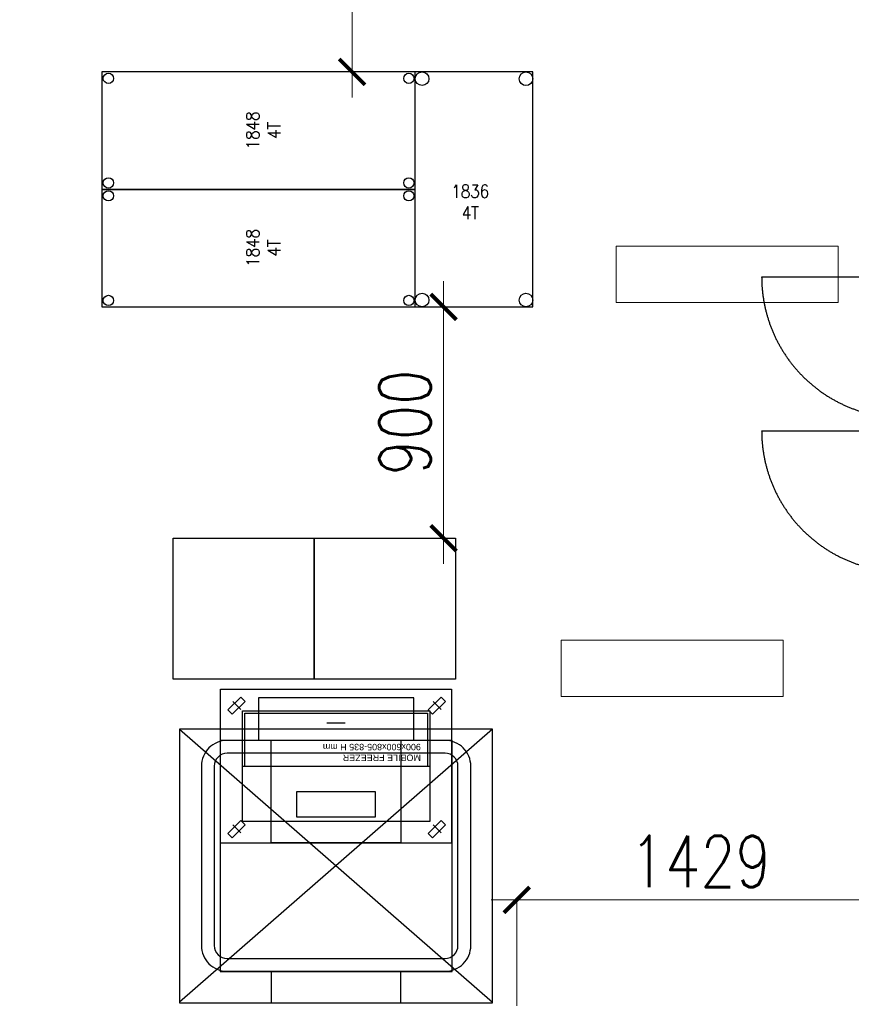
# Model space of a CAD drawing. Header units: millimetres. Extents: x 2950152 to 2989892, y -490837 to -470506.
# Tile 30 of 57: x 2966970 to 2970206, y -479635 to -475803. Entities that reach past the tile are written whole.
import ezdxf

# ---------------------------------------------------------------- set-up
doc = ezdxf.new("R2010")
doc.units = ezdxf.units.MM
doc.header["$LTSCALE"] = 1000
doc.header["$MEASUREMENT"] = 0
doc.header["$PDMODE"] = 3
doc.header["$PDSIZE"] = -1
doc.linetypes.add('DASHED2', pattern=[0.375, 0.25, -0.125])
doc.linetypes.add('HIDDEN2', pattern=[4.7625, 3.175, -1.5875])
doc.layers.get('0').update_dxf_attribs({"linetype": 'CONTINUOUS'})
doc.layers.get('Defpoints').update_dxf_attribs({"linetype": 'CONTINUOUS'})
for name, color, linetype in [('LV_EQUIPMENT', 8, 'CONTINUOUS'), ('LV_EQUIPMENT TEXT', 3, 'CONTINUOUS'), ('LV_PROJECTION', 4, 'CONTINUOUS')]:
    doc.layers.add(name, color=color, linetype=linetype)
doc.layers.add('LV_TEXT', color=3, linetype='CONTINUOUS', lineweight=0)
doc.styles.add('BA-SCALE 100', font='SIMPLEX.SHX', dxfattribs={"width": 0.8, "height": 200})
doc.styles.get("Standard").update_dxf_attribs({"font": 'arial.ttf'})
doc.styles.add('text-96', font='simplex.shx', dxfattribs={"width": 0.9, "height": 9})
doc.dimstyles.new('BA SCALE 100', dxfattribs={"dimtxt": 200, "dimasz": 100, "dimexe": 0, "dimexo": 0, "dimgap": 50, "dimtad": 1, "dimdec": 0, "dimzin": 1, "dimdsep": 46, "dimtxsty": 'BA-SCALE 100', "dimblk": 'ARCHTICK', "dimcen": 2.5, "dimdle": 100, "dimclrd": 256, "dimclre": 256, "dimclrt": 256, "dimadec": 0, "dimazin": 0, "dimtfac": 1, "dimtdec": 0, "dimtmove": 1, "dimatfit": 3, "dimfxl": 0, "dimlwd": 9, "dimlwe": 9, "dimarcsym": 0})

# ---------------------------------------------------------------- blocks, each defined once
blk = doc.blocks.new('P_JF143_O')
for p, q in [((705, 122), (200, 122)), ((200, 122), (200, 0)), ((705, 0), (705, 122)), ((905, 0), (0, 0)), ((0, 0), (0, -901)), ((905, -901), (905, 0)), ((905, -901), (0, -901)), ((150, -901), (150, -1067)), ((755, -1067), (755, -901)), ((150, -1067), (755, -1067))]:
    blk.add_line(p, q)
for points in [[(200, -501), (705, -501), (705, -901), (200, -901)], [(300, -601), (605, -601), (605, -701), (300, -701)]]:
    blk.add_lwpolyline(points, close=True)
blk = doc.blocks.new('CHEZZE')
at = {"color": 8, "linetype": 'HIDDEN2'}
for p, q in [((23.8, -71.4), (74.2, -20.9)), ((91.1, -37.7), (40.6, -88.2)), ((74.2, -20.9), (91.1, -37.7)), ((804.9, -71.4), (855.3, -20.9)), ((872.1, -37.7), (821.7, -88.2)), ((855.3, -20.9), (872.1, -37.7)), ((40.6, -88.2), (23.8, -71.4)), ((71.4, -71.4), (40.7, -40.3)), ((821.7, -88.2), (804.9, -71.4)), ((852.4, -71.4), (821.8, -40.3)), ((84.6, -297.9), (815.4, -297.9))]:
    blk.add_line(p, q, dxfattribs=at)
blk.add_line((414.3, -467.8), (485.7, -467.8))
at = {"color": 9}
for p, q in [((23.8, -552.4), (74.2, -502)), ((91.1, -518.8), (40.6, -569.2)), ((71.4, -552.4), (40.7, -521.3)), ((74.2, -502), (91.1, -518.8)), ((804.9, -552.4), (855.3, -502)), ((872.1, -518.8), (821.7, -569.2)), ((852.4, -552.4), (821.8, -521.3)), ((855.3, -502), (872.1, -518.8)), ((40.6, -569.2), (23.8, -552.4)), ((821.7, -569.2), (804.9, -552.4))]:
    blk.add_line(p, q, dxfattribs=at)
at = {"color": 8, "linetype": 'HIDDEN2'}
for points in [[(0, -400), (0, 0), (900, 0), (900, -400)], [(84.6, -400), (84.6, -84.6), (815.4, -84.6), (815.4, -400)], [(94.1, -400), (94.1, -297.9)], [(805.9, -297.9), (805.9, -400)]]:
    blk.add_lwpolyline(points, dxfattribs=at)
for points in [[(900, -400), (900, -600), (0, -600), (0, -400)], [(815.4, -400), (815.4, -515.4), (84.6, -515.4), (84.6, -400)], [(805.9, -400), (805.9, -505.9), (94.1, -505.9), (94.1, -400)]]:
    blk.add_lwpolyline(points)
at = {"color": 8, "linetype": 'HIDDEN2', "insert": (119.4, -320.1), "char_height": 25, "width": 494.071, "attachment_point": 1}
blk.add_mtext('MOBILE FREEZER\\P900x600x805-835 H mm', dxfattribs=at)
blk = doc.blocks.new('_ArchTick')
at = {"color": 0, "linetype": 'ByBlock', "const_width": 0.15}
blk.add_lwpolyline([(-0.5, -0.5), (0.5, 0.5)], dxfattribs=at)
blk = doc.blocks.new('*D808')
at = {"lineweight": 9}
for p, q in [((2970433.1, -479229.2), (2968804.2, -479229.2)), ((2968904.2, -479641.6), (2968904.2, -479229.2)), ((2970333.1, -479898.6), (2970333.1, -479229.2))]:
    blk.add_line(p, q, dxfattribs=at)
at = {"layer": 'Defpoints', "color": 0, "lineweight": -2}
for p in [(2968904.2, -479229.2), (2968904.2, -479641.6, 0), (2970333.1, -479898.6, 0)]:
    blk.add_point(p, dxfattribs=at)
at = {"lineweight": 9, "xscale": 100, "yscale": 100, "zscale": 100, "rotation": 180}
blk.add_blockref('_ArchTick', (2968904.2, -479229.2), dxfattribs=at)
at = {"lineweight": 9, "xscale": 100, "yscale": 100, "zscale": 100}
blk.add_blockref('_ArchTick', (2970333.1, -479229.2), dxfattribs=at)
at = {"insert": (2969618.6, -479079.2), "char_height": 200, "attachment_point": 5, "style": 'BA-SCALE 100'}
blk.add_mtext('1429', dxfattribs=at)
blk = doc.blocks.new('1836 4T')
at = {"color": 0}
for p, q in [((0, -0.9144), (0, 0)), ((0.4572, -0.9144), (0.4572, 0)), ((0, -0.9144), (0.4572, -0.9144))]:
    blk.add_line(p, q, dxfattribs=at)
blk.add_lwpolyline([(0.4572, 0), (0, 0)], dxfattribs=at)
for centre in [(0.0265, -0.0265), (0.4307, -0.0266), (0.0265, -0.8879), (0.4307, -0.8879)]:
    blk.add_circle(centre, 0.0265, dxfattribs=at)
at = {"layer": 'LV_EQUIPMENT TEXT', "insert": (0.2129, -0.5065), "char_height": 0.05, "width": 0.208054, "attachment_point": 5, "style": 'text-96'}
blk.add_mtext('{\\T0.95;1836\\P4T}', dxfattribs=at)
blk = doc.blocks.new('1848 4T')
at = {"color": 0}
for p, q in [((0.4572, 0), (0, 0)), ((0, 0), (0, -1.2192)), ((0.4572, -1.2192), (0.4572, 0)), ((0, -1.2192), (0.4572, -1.2192))]:
    blk.add_line(p, q, dxfattribs=at)
for centre in [(0.025, -0.025), (0.4322, -0.025), (0.025, -1.1942), (0.4322, -1.1942)]:
    blk.add_circle(centre, 0.02, dxfattribs=at)
at = {"layer": 'LV_EQUIPMENT TEXT', "insert": (0.2286, -0.6284), "char_height": 0.05, "width": 0.208054, "attachment_point": 5, "style": 'text-96'}
blk.add_mtext('{\\T0.95;1848\\P4T}', dxfattribs=at)
blk = doc.blocks.new('*D810')
at = {"linetype": 'HIDDEN2', "lineweight": 9}
for p, q in [((2968619.4, -477921.3), (2968619.4, -476820.8)), ((2968665.4, -476920.8), (2968619.4, -476920.8)), ((2968665.4, -477821.3), (2968619.4, -477821.3))]:
    blk.add_line(p, q, dxfattribs=at)
at = {"layer": 'Defpoints', "color": 0, "lineweight": -2}
for p in [(2968619.4, -476920.8), (2968665.4, -476920.8), (2968665.4, -477821.3)]:
    blk.add_point(p, dxfattribs=at)
at = {"lineweight": 9, "xscale": 100, "yscale": 100, "zscale": 100}
for p, rotation in [((2968619.4, -476920.8), 90), ((2968619.4, -477821.3), 270)]:
    blk.add_blockref('_ArchTick', p, dxfattribs=dict(at, rotation=rotation))
at = {"insert": (2968469.4, -477371), "char_height": 200, "attachment_point": 5, "rotation": 90, "style": 'BA-SCALE 100'}
blk.add_mtext('900', dxfattribs=at)
blk = doc.blocks.new('*D811')
at = {"linetype": 'HIDDEN2', "lineweight": 9}
for p, q in [((2968263.6, -476106.4), (2968263.6, -475006.4)), ((2968263.6, -475106.4), (2968263.6, -475106.4)), ((2968263.6, -476006.4), (2968263.6, -476006.4))]:
    blk.add_line(p, q, dxfattribs=at)
at = {"layer": 'Defpoints', "color": 0, "lineweight": -2}
for p in [(2968263.6, -475106.4), (2968263.6, -475106.4), (2968263.6, -476006.4)]:
    blk.add_point(p, dxfattribs=at)
at = {"lineweight": 9, "xscale": 100, "yscale": 100, "zscale": 100}
for p, rotation in [((2968263.6, -475106.4), 90), ((2968263.6, -476006.4), 270)]:
    blk.add_blockref('_ArchTick', p, dxfattribs=dict(at, rotation=rotation))
at = {"insert": (2968113.6, -475556.4), "char_height": 200, "attachment_point": 5, "rotation": 90, "style": 'BA-SCALE 100'}
blk.add_mtext('900', dxfattribs=at)
blk = doc.blocks.new('*D807')
at = {"linetype": 'HIDDEN2', "lineweight": 9}
for p, q in [((2968263.6, -476106.4), (2968263.6, -475006.4)), ((2968263.6, -475106.4), (2968263.6, -475106.4)), ((2968263.6, -476006.4), (2968263.6, -476006.4))]:
    blk.add_line(p, q, dxfattribs=at)
at = {"layer": 'Defpoints', "color": 0, "lineweight": -2}
for p in [(2968263.6, -475106.4), (2968263.6, -475106.4), (2968263.6, -476006.4)]:
    blk.add_point(p, dxfattribs=at)
at = {"lineweight": 9, "xscale": 100, "yscale": 100, "zscale": 100}
for p, rotation in [((2968263.6, -475106.4), 90), ((2968263.6, -476006.4), 270)]:
    blk.add_blockref('_ArchTick', p, dxfattribs=dict(at, rotation=rotation))
at = {"insert": (2968113.6, -475556.4), "char_height": 200, "attachment_point": 5, "rotation": 90, "style": 'BA-SCALE 100'}
blk.add_mtext('900', dxfattribs=at)

msp = doc.modelspace()

# ---------------------------------------------------------------- linework, layer by layer
at = {"lineweight": -2}
msp.add_circle((2970013.8, -481719.3), 9117.6, dxfattribs=at)
at = {"layer": 'LV_EQUIPMENT', "linetype": 'HIDDEN2', "ltscale": 6, "elevation": 0}
for points in [[(2970406.3, -477352.8, -0.414214), (2969857.3, -476803.8), (2970406.3, -476803.8)], [(2970406.3, -477951.7, -0.414214), (2969857.3, -477402.7), (2970406.3, -477402.7)]]:
    msp.add_lwpolyline(points, format="xyb", dxfattribs=at)
at = {"layer": 'LV_EQUIPMENT'}
for points in [[(2968116.4, -478370.3), (2967567.4, -478370.3), (2967567.4, -477821.3), (2968116.4, -477821.3)], [(2968665.4, -478370.3), (2968116.4, -478370.3), (2968116.4, -477821.3), (2968665.4, -477821.3)]]:
    msp.add_lwpolyline(points, close=True, dxfattribs=at)
for points in [[(2968625.7, -478608.4), (2967777.2, -478608.4, 0.414214), (2967677.4, -478708.2), (2967677.4, -479407, 0.414214), (2967777.2, -479506.8), (2968625.7, -479506.8, 0.414214), (2968725.5, -479407), (2968725.5, -478708.2, 0.414214)], [(2968625.7, -478658.3), (2967777.2, -478658.3, 0.414214), (2967727.3, -478708.2), (2967727.3, -479407, 0.414214), (2967777.2, -479456.9), (2968625.7, -479456.9, 0.414214), (2968675.6, -479407), (2968675.6, -478708.2, 0.414214)]]:
    msp.add_lwpolyline(points, format="xyb", close=True, dxfattribs=at)
at = {"layer": 'LV_PROJECTION', "linetype": 'DASHED2', "ltscale": 300}
for p, q in [((2967592.5, -478564), (2968810.4, -479627.1)), ((2968810.4, -478564), (2967592.5, -479627.1))]:
    msp.add_line(p, q, dxfattribs=at)
msp.add_lwpolyline([(2968810.4, -478564), (2967592.5, -478564), (2967592.5, -479629.1), (2968810.4, -479629.1)], close=True, dxfattribs=at)
at = {"layer": 'LV_TEXT'}
for points in [[(2969290.8, -476684.5), (2970155, -476684.5), (2970155, -476903.6), (2969290.8, -476903.6)], [(2969077.1, -478217.9), (2969941.3, -478217.9), (2969941.3, -478437.1), (2969077.1, -478437.1)]]:
    msp.add_lwpolyline(points, close=True, dxfattribs=at)

# ---------------------------------------------------------------- block references
at = {"layer": 'LV_EQUIPMENT'}
for name, p, xscale, yscale, zscale, rotation in [('1848 4T', (2967290.4, -476463.6), 1000, 1000, 1000, 90), ('1848 4T', (2967290.4, -476920.8), 1000, 1000, 1000, 90), ('CHEZZE', (2968650.6, -479007.7), 0.99822, 0.99822, 0.99822, 180), ('P_JF143_O', (2968653.1, -479507.3), 0.99822, 0.99822, 0.99822, 180)]:
    msp.add_blockref(name, p, dxfattribs=dict(at, xscale=xscale, yscale=yscale, zscale=zscale, rotation=rotation))
at = {"layer": 'LV_EQUIPMENT', "xscale": 1000, "yscale": 1000, "zscale": 1000}
msp.add_blockref('1836 4T', (2968509.6, -476006.4), dxfattribs=at)

# ---------------------------------------------------------------- dimensions: what is measured, and where the dimension line sits
for base, p1, p2, picture, middle in [((2968263.6, -475106.4), (2968263.6, -476006.4), (2968263.6, -475106.4), '*D811', (2968113.6, -475556.4)), ((2968263.6, -475106.4), (2968263.6, -476006.4), (2968263.6, -475106.4), '*D807', (2968113.6, -475556.4)), ((2968619.3718, -476920.8049), (2968665.425, -477821.2872), (2968665.425, -476920.8049), '*D810', (2968469.3718, -477371.046))]:
    dim = msp.add_linear_dim(base=base, p1=p1, p2=p2, angle=90, dimstyle='BA SCALE 100', override={"dimfxl": 0.05, "dimtfill": 1})
    dim.commit()
    dim.dimension.update_dxf_attribs({"geometry": picture, "text_midpoint": middle})
dim = msp.add_linear_dim(base=(2968904.2, -479229.2, 0), p1=(2970333.1, -479898.6, 0), p2=(2968904.2, -479641.6), angle=180, dimstyle='BA SCALE 100')
dim.commit()
dim.dimension.update_dxf_attribs({"geometry": '*D808', "text_midpoint": (2969618.6, -479079.2, 0)})

doc.saveas('drawing.dxf')
